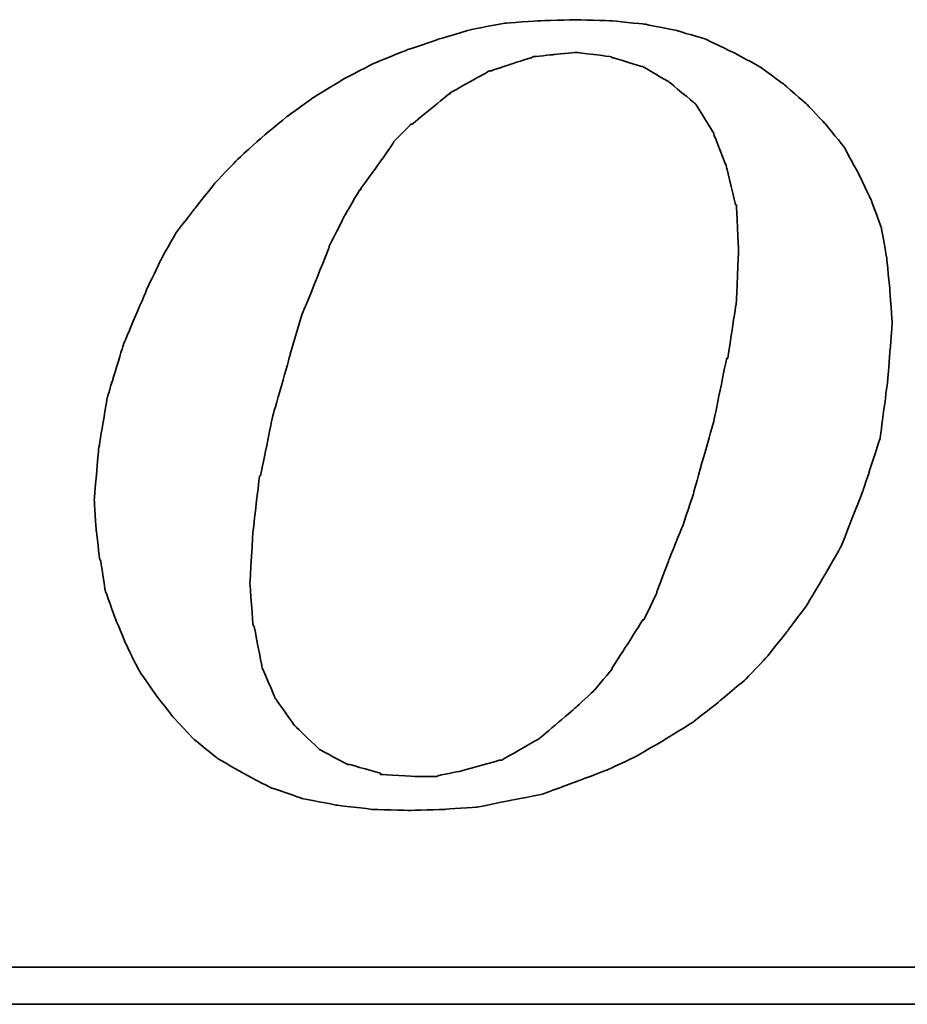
# Model space of a CAD drawing. Header units: millimetres. Extents: x -2774 to 3135, y -1571 to 860.
# Tile 31 of 256: x -2341.75 to -2336.27, y -1542.44 to -1536.36. Entities that reach past the tile are written whole.
import ezdxf

# ---------------------------------------------------------------- set-up
doc = ezdxf.new("R2010")
doc.units = ezdxf.units.MM
doc.layers.add('DIM', color=4, linetype='CONTINUOUS')
doc.layers.add('layer 1', color=7, linetype='CONTINUOUS')

# ---------------------------------------------------------------- blocks, each defined once
blk = doc.blocks.new('TBI MOTION logo(完整正式版)')
at = {"layer": 'layer 1', "color": 22, "lineweight": 35}
for points, knots in [([(-11.34375, -6.98375), (-11.34375, -6.98375), (-10.91375, -7.43875), (-10.91375, -7.43875), (-10.91375, -7.43875), (-10.91375, -7.43875), (-10.38625, -7.87125), (-10.38625, -7.87125), (-10.38625, -7.87125), (-10.38625, -7.87125), (-9.81125, -8.20375), (-9.81125, -8.20375), (-9.81125, -8.20375), (-9.81125, -8.20375), (-9.21125, -8.51875), (-9.21125, -8.51875), (-9.21125, -8.51875), (-9.21125, -8.51875), (-8.51625, -8.75875), (-8.51625, -8.75875), (-8.51625, -8.75875), (-8.51625, -8.75875), (-7.77125, -8.90375), (-7.77125, -8.90375), (-7.77125, -8.90375), (-7.77125, -8.90375), (-6.97875, -8.99875), (-6.97875, -8.99875), (-6.97875, -8.99875), (-6.97875, -8.99875), (-6.14125, -9.02375), (-6.14125, -9.02375), (-6.14125, -9.02375), (-6.14125, -9.02375), (-5.37125, -8.99875), (-5.37125, -8.99875), (-5.37125, -8.99875), (-5.37125, -8.99875), (-4.65375, -8.94875), (-4.65375, -8.94875), (-4.65375, -8.94875), (-4.65375, -8.94875), (-3.93375, -8.80625), (-3.93375, -8.80625), (-3.93375, -8.80625), (-3.93375, -8.80625), (-3.21375, -8.66375), (-3.21375, -8.66375), (-3.21375, -8.66375), (-3.21375, -8.66375), (-2.49375, -8.39875), (-2.49375, -8.39875), (-2.49375, -8.39875), (-2.49375, -8.39875), (-1.79875, -8.13375), (-1.79875, -8.13375), (-1.79875, -8.13375), (-1.79875, -8.13375), (-1.17375, -7.84375), (-1.17375, -7.84375), (-1.17375, -7.84375), (-1.17375, -7.84375), (-0.52375, -7.46375), (-0.52375, -7.46375), (-0.52375, -7.46375), (-0.52375, -7.46375), (0.10124, -7.07875), (0.10124, -7.07875), (0.10124, -7.07875), (0.10124, -7.07875), (0.67625, -6.62375), (0.67625, -6.62375), (0.67625, -6.62375), (0.67625, -6.62375), (1.24874, -6.14375), (1.24874, -6.14375), (1.24874, -6.14375), (1.24874, -6.14375), (1.72874, -5.64125), (1.72874, -5.64125), (1.72874, -5.64125), (1.72874, -5.64125), (2.18624, -5.06375), (2.18624, -5.06375), (2.18624, -5.06375), (2.18624, -5.06375), (2.61625, -4.48874), (2.61625, -4.48874), (2.61625, -4.48874), (2.61625, -4.48874), (3.00125, -3.83874), (3.00125, -3.83874), (3.00125, -3.83874), (3.00125, -3.83874), (3.36124, -3.21374), (3.36124, -3.21374), (3.36124, -3.21374), (3.36124, -3.21374), (3.84374, -1.99125), (3.84374, -1.99125), (3.84374, -1.99125), (3.84374, -1.99125), (4.22625, -0.81875), (4.22625, -0.81875), (4.22625, -0.81875), (4.22625, -0.81875), (4.39125, 0.45624), (4.39125, 0.45624), (4.39125, 0.45624), (4.39125, 0.45624), (4.48874, 1.70124), (4.48874, 1.70124), (4.48874, 1.70124), (4.48874, 1.70124), (4.43874, 2.44625), (4.43874, 2.44625), (4.43874, 2.44625), (4.43874, 2.44625), (4.36874, 3.14125), (4.36874, 3.14125), (4.36874, 3.14125), (4.36874, 3.14125), (4.25125, 3.81125), (4.25125, 3.81125), (4.25125, 3.81125), (4.25125, 3.81125), (4.03124, 4.41125), (4.03124, 4.41125), (4.03124, 4.41125), (4.03124, 4.41125), (3.74374, 5.01125), (3.74374, 5.01125), (3.74374, 5.01125), (3.74374, 5.01125), (3.43124, 5.58875), (3.43124, 5.58875), (3.43124, 5.58875), (3.43124, 5.58875), (3.02625, 6.09125), (3.02625, 6.09125), (3.02625, 6.09125), (3.02625, 6.09125), (2.59374, 6.54875), (2.59374, 6.54875), (2.59374, 6.54875), (2.59374, 6.54875), (2.09124, 6.98125), (2.09124, 6.98125), (2.09124, 6.98125), (2.09124, 6.98125), (1.56124, 7.36625), (1.56124, 7.36625), (1.56124, 7.36625), (1.56124, 7.36625), (0.98624, 7.67625), (0.98624, 7.67625), (0.98624, 7.67625), (0.98624, 7.67625), (0.38624, 7.96375), (0.38624, 7.96375), (0.38624, 7.96375), (0.38624, 7.96375), (-0.25875, 8.15625), (-0.25875, 8.15625), (-0.25875, 8.15625), (-0.25875, 8.15625), (-0.98125, 8.30125), (-0.98125, 8.30125), (-0.98125, 8.30125), (-0.98125, 8.30125), (-1.70124, 8.37125), (-1.70124, 8.37125), (-1.70124, 8.37125), (-1.70124, 8.37125), (-2.49375, 8.39624), (-2.49375, 8.39624), (-2.49375, 8.39624), (-2.49375, 8.39624), (-3.28625, 8.37125), (-3.28625, 8.37125), (-3.28625, 8.37125), (-3.28625, 8.37125), (-4.05125, 8.32125), (-4.05125, 8.32125), (-4.05125, 8.32125), (-4.05125, 8.32125), (-4.77375, 8.18125), (-4.77375, 8.18125), (-4.77375, 8.18125), (-4.77375, 8.18125), (-5.51625, 7.96375), (-5.51625, 7.96375), (-5.51625, 7.96375), (-5.51625, 7.96375), (-6.21125, 7.72625), (-6.21125, 7.72625), (-6.21125, 7.72625), (-6.21125, 7.72625), (-6.92875, 7.43625), (-6.92875, 7.43625), (-6.92875, 7.43625), (-6.92875, 7.43625), (-7.57875, 7.10125), (-7.57875, 7.10125), (-7.57875, 7.10125), (-7.57875, 7.10125), (-8.24875, 6.69125), (-8.24875, 6.69125), (-8.24875, 6.69125), (-8.24875, 6.69125), (-8.84875, 6.26125), (-8.84875, 6.26125), (-8.84875, 6.26125), (-8.84875, 6.26125), (-9.42625, 5.78125), (-9.42625, 5.78125), (-9.42625, 5.78125), (-9.42625, 5.78125), (-9.95375, 5.30125), (-9.95375, 5.30125), (-9.95375, 5.30125), (-9.95375, 5.30125), (-10.43375, 4.79624), (-10.43375, 4.79624), (-10.43375, 4.79624), (-10.43375, 4.79624), (-10.88875, 4.22125), (-10.88875, 4.22125), (-10.88875, 4.22125), (-10.88875, 4.22125), (-11.29875, 3.69375), (-11.29875, 3.69375), (-11.29875, 3.69375), (-11.29875, 3.69375), (-11.63375, 3.09125), (-11.63375, 3.09125), (-11.63375, 3.09125), (-11.63375, 3.09125), (-11.91875, 2.49625), (-11.91875, 2.49625), (-11.91875, 2.49625), (-11.91875, 2.49625), (-12.44875, 1.24625), (-12.44875, 1.24625), (-12.44875, 1.24625), (-12.44875, 1.24625), (-12.80875, 0.06874), (-12.80875, 0.06874), (-12.80875, 0.06874), (-12.80875, 0.06874), (-12.99875, -1.07875), (-12.99875, -1.07875), (-12.99875, -1.07875), (-12.99875, -1.07875), (-13.09375, -2.18375), (-13.09375, -2.18375), (-13.09375, -2.18375), (-13.09375, -2.18375), (-13.04875, -2.85375), (-13.04875, -2.85375), (-13.04875, -2.85375), (-13.04875, -2.85375), (-12.97375, -3.50375), (-12.97375, -3.50375), (-12.97375, -3.50375), (-12.97375, -3.50375), (-12.95375, -3.50375), (-12.95375, -3.50375), (-12.95375, -3.50375), (-12.95375, -3.50375), (-12.85375, -4.17375), (-12.85375, -4.17375), (-12.85375, -4.17375), (-12.85375, -4.17375), (-12.63875, -4.77624), (-12.63875, -4.77624), (-12.63875, -4.77624), (-12.63875, -4.77624), (-12.39875, -5.35125), (-12.39875, -5.35125), (-12.39875, -5.35125), (-12.39875, -5.35125), (-12.11375, -5.92875), (-12.11375, -5.92875), (-12.11375, -5.92875), (-12.11375, -5.92875), (-11.75375, -6.45375), (-11.75375, -6.45375), (-11.75375, -6.45375), (-11.75375, -6.45375), (-11.34375, -6.98375), (-11.34375, -6.98375)], [0, 0, 0, 0, 0.01369863, 0.01369863, 0.01369863, 0.01369864, 0.02739726, 0.02739726, 0.02739726, 0.02739727, 0.04109589, 0.04109589, 0.04109589, 0.0410959, 0.05479452, 0.05479452, 0.05479452, 0.05479453, 0.06849315, 0.06849315, 0.06849315, 0.06849316, 0.08219178, 0.08219178, 0.08219178, 0.08219179, 0.09589041, 0.09589041, 0.09589041, 0.09589042, 0.10958904, 0.10958904, 0.10958904, 0.10958905, 0.12328767, 0.12328767, 0.12328767, 0.12328768, 0.1369863, 0.1369863, 0.1369863, 0.13698631, 0.15068493, 0.15068493, 0.15068493, 0.15068494, 0.16438356, 0.16438356, 0.16438356, 0.16438357, 0.17808219, 0.17808219, 0.17808219, 0.1780822, 0.19178082, 0.19178082, 0.19178082, 0.19178083, 0.20547945, 0.20547945, 0.20547945, 0.20547946, 0.21917808, 0.21917808, 0.21917808, 0.21917809, 0.23287671, 0.23287671, 0.23287671, 0.23287672, 0.24657534, 0.24657534, 0.24657534, 0.24657535, 0.26027397, 0.26027397, 0.26027397, 0.26027398, 0.2739726, 0.2739726, 0.2739726, 0.27397261, 0.28767123, 0.28767123, 0.28767123, 0.28767124, 0.30136986, 0.30136986, 0.30136986, 0.30136987, 0.31506849, 0.31506849, 0.31506849, 0.3150685, 0.32876712, 0.32876712, 0.32876712, 0.32876713, 0.34246575, 0.34246575, 0.34246575, 0.34246576, 0.35616438, 0.35616438, 0.35616438, 0.35616439, 0.36986301, 0.36986301, 0.36986301, 0.36986302, 0.38356164, 0.38356164, 0.38356164, 0.38356165, 0.39726027, 0.39726027, 0.39726027, 0.39726028, 0.4109589, 0.4109589, 0.4109589, 0.41095891, 0.42465753, 0.42465753, 0.42465753, 0.42465754, 0.43835616, 0.43835616, 0.43835616, 0.43835617, 0.45205479, 0.45205479, 0.45205479, 0.4520548, 0.46575342, 0.46575342, 0.46575342, 0.46575343, 0.47945205, 0.47945205, 0.47945205, 0.47945206, 0.49315068, 0.49315068, 0.49315068, 0.49315069, 0.50684932, 0.50684932, 0.50684932, 0.50684933, 0.52054795, 0.52054795, 0.52054795, 0.52054796, 0.53424658, 0.53424658, 0.53424658, 0.53424659, 0.54794521, 0.54794521, 0.54794521, 0.54794522, 0.56164384, 0.56164384, 0.56164384, 0.56164385, 0.57534247, 0.57534247, 0.57534247, 0.57534248, 0.5890411, 0.5890411, 0.5890411, 0.58904111, 0.60273973, 0.60273973, 0.60273973, 0.60273974, 0.61643836, 0.61643836, 0.61643836, 0.61643837, 0.63013699, 0.63013699, 0.63013699, 0.630137, 0.64383562, 0.64383562, 0.64383562, 0.64383563, 0.65753425, 0.65753425, 0.65753425, 0.65753426, 0.67123288, 0.67123288, 0.67123288, 0.67123289, 0.68493151, 0.68493151, 0.68493151, 0.68493152, 0.69863014, 0.69863014, 0.69863014, 0.69863015, 0.71232877, 0.71232877, 0.71232877, 0.71232878, 0.7260274, 0.7260274, 0.7260274, 0.72602741, 0.73972603, 0.73972603, 0.73972603, 0.73972604, 0.75342466, 0.75342466, 0.75342466, 0.75342467, 0.76712329, 0.76712329, 0.76712329, 0.7671233, 0.78082192, 0.78082192, 0.78082192, 0.78082193, 0.79452055, 0.79452055, 0.79452055, 0.79452056, 0.80821918, 0.80821918, 0.80821918, 0.80821919, 0.82191781, 0.82191781, 0.82191781, 0.82191782, 0.83561644, 0.83561644, 0.83561644, 0.83561645, 0.84931507, 0.84931507, 0.84931507, 0.84931508, 0.8630137, 0.8630137, 0.8630137, 0.86301371, 0.87671233, 0.87671233, 0.87671233, 0.87671234, 0.89041096, 0.89041096, 0.89041096, 0.89041097, 0.90410959, 0.90410959, 0.90410959, 0.9041096, 0.91780822, 0.91780822, 0.91780822, 0.91780823, 0.93150685, 0.93150685, 0.93150685, 0.93150686, 0.94520548, 0.94520548, 0.94520548, 0.94520549, 0.95890411, 0.95890411, 0.95890411, 0.95890412, 0.97260274, 0.97260274, 0.97260274, 0.97260275, 0.98630137, 0.98630137, 0.98630137, 0.98630138, 1, 1, 1, 1]), ([(-8.77875, 1.03124), (-8.77875, 1.03124), (-8.51625, 1.89625), (-8.51625, 1.89625), (-8.51625, 1.89625), (-8.51625, 1.89625), (-8.20375, 2.66375), (-8.20375, 2.66375), (-8.20375, 2.66375), (-8.20375, 2.66375), (-7.91625, 3.38125), (-7.91625, 3.38125), (-7.91625, 3.38125), (-7.91625, 3.38125), (-7.91625, 3.40624), (-7.91625, 3.40624), (-7.91625, 3.40624), (-7.91625, 3.40624), (-7.57875, 4.07624), (-7.57875, 4.07624), (-7.57875, 4.07624), (-7.57875, 4.07624), (-7.24375, 4.65125), (-7.24375, 4.65125), (-7.24375, 4.65125), (-7.24375, 4.65125), (-7.21875, 4.65125), (-7.21875, 4.65125), (-7.21875, 4.65125), (-7.21875, 4.65125), (-7.21875, 4.67624), (-7.21875, 4.67624), (-7.21875, 4.67624), (-7.21875, 4.67624), (-6.83625, 5.20375), (-6.83625, 5.20375), (-6.83625, 5.20375), (-6.83625, 5.20375), (-6.49875, 5.68625), (-6.49875, 5.68625), (-6.49875, 5.68625), (-6.49875, 5.68625), (-6.49875, 5.70625), (-6.49875, 5.70625), (-6.49875, 5.70625), (-6.49875, 5.70625), (-6.11625, 6.09125), (-6.11625, 6.09125), (-6.11625, 6.09125), (-6.11625, 6.09125), (-6.09125, 6.09125), (-6.09125, 6.09125), (-6.09125, 6.09125), (-6.09125, 6.09125), (-5.27375, 6.76625), (-5.27375, 6.76625), (-5.27375, 6.76625), (-5.27375, 6.76625), (-5.24875, 6.76625), (-5.24875, 6.76625), (-5.24875, 6.76625), (-5.24875, 6.76625), (-5.24875, 6.78625), (-5.24875, 6.78625), (-5.24875, 6.78625), (-5.24875, 6.78625), (-4.38875, 7.26624), (-4.38875, 7.26624), (-4.38875, 7.26624), (-4.38875, 7.26624), (-4.36125, 7.26624), (-4.36125, 7.26624), (-4.36125, 7.26624), (-4.36125, 7.26624), (-3.93375, 7.41125), (-3.93375, 7.41125), (-3.93375, 7.41125), (-3.93375, 7.41125), (-3.47375, 7.55625), (-3.47375, 7.55625), (-3.47375, 7.55625), (-3.47375, 7.55625), (-3.45375, 7.55625), (-3.45375, 7.55625), (-3.45375, 7.55625), (-3.45375, 7.55625), (-3.42875, 7.58124), (-3.42875, 7.58124), (-3.42875, 7.58124), (-3.42875, 7.58124), (-2.97375, 7.62625), (-2.97375, 7.62625), (-2.97375, 7.62625), (-2.97375, 7.62625), (-2.49375, 7.67625), (-2.49375, 7.67625), (-2.49375, 7.67625), (-2.49375, 7.67625), (-2.46875, 7.67625), (-2.46875, 7.67625), (-2.46875, 7.67625), (-2.46875, 7.67625), (-1.70124, 7.58124), (-1.70124, 7.58124), (-1.70124, 7.58124), (-1.70124, 7.58124), (-1.67875, 7.55625), (-1.67875, 7.55625), (-1.67875, 7.55625), (-1.67875, 7.55625), (-1.65375, 7.55625), (-1.65375, 7.55625), (-1.65375, 7.55625), (-1.65375, 7.55625), (-1.03125, 7.36625), (-1.03125, 7.36625), (-1.03125, 7.36625), (-1.03125, 7.36625), (-1.00625, 7.36625), (-1.00625, 7.36625), (-1.00625, 7.36625), (-1.00625, 7.36625), (-0.43124, 7.02624), (-0.43124, 7.02624), (-0.43124, 7.02624), (-0.43124, 7.02624), (-0.40625, 7.00624), (-0.40625, 7.00624), (-0.40625, 7.00624), (-0.40625, 7.00624), (0.12124, 6.57124), (0.12124, 6.57124), (0.12124, 6.57124), (0.12124, 6.57124), (0.14624, 6.54875), (0.14624, 6.54875), (0.14624, 6.54875), (0.14624, 6.54875), (0.17124, 6.52375), (0.17124, 6.52375), (0.17124, 6.52375), (0.17124, 6.52375), (0.55625, 5.89875), (0.55625, 5.89875), (0.55625, 5.89875), (0.55625, 5.89875), (0.55625, 5.87625), (0.55625, 5.87625), (0.55625, 5.87625), (0.55625, 5.87625), (0.84124, 5.15625), (0.84124, 5.15625), (0.84124, 5.15625), (0.84124, 5.15625), (0.84124, 5.13125), (0.84124, 5.13125), (0.84124, 5.13125), (0.84124, 5.13125), (1.03624, 4.31875), (1.03624, 4.31875), (1.03624, 4.31875), (1.03624, 4.31875), (1.05624, 4.31875), (1.05624, 4.31875), (1.05624, 4.31875), (1.05624, 4.31875), (1.05624, 4.29125), (1.05624, 4.29125), (1.05624, 4.29125), (1.05624, 4.29125), (1.10625, 3.33125), (1.10625, 3.33125), (1.10625, 3.33125), (1.10625, 3.33125), (1.10625, 3.30875), (1.10625, 3.30875), (1.10625, 3.30875), (1.10625, 3.30875), (1.05624, 2.20624), (1.05624, 2.20624), (1.05624, 2.20624), (1.05624, 2.20624), (1.05624, 2.18124), (1.05624, 2.18124), (1.05624, 2.18124), (1.05624, 2.18124), (0.86624, 0.93624), (0.86624, 0.93624), (0.86624, 0.93624), (0.86624, 0.93624), (0.84124, 0.93624), (0.84124, 0.93624), (0.84124, 0.93624), (0.84124, 0.93624), (0.55625, -0.45874), (0.55625, -0.45874), (0.55625, -0.45874), (0.55625, -0.45874), (0.12124, -1.99125), (0.12124, -1.99125), (0.12124, -1.99125), (0.12124, -1.99125), (0.12124, -2.01874), (0.12124, -2.01874), (0.12124, -2.01874), (0.12124, -2.01874), (-0.13874, -2.78375), (-0.13874, -2.78375), (-0.13874, -2.78375), (-0.13874, -2.78375), (-0.43124, -3.50375), (-0.43124, -3.50375), (-0.43124, -3.50375), (-0.43124, -3.50375), (-0.69375, -4.19875), (-0.69375, -4.19875), (-0.69375, -4.19875), (-0.69375, -4.19875), (-0.69375, -4.22375), (-0.69375, -4.22375), (-0.69375, -4.22375), (-0.69375, -4.22375), (-0.98125, -4.82374), (-0.98125, -4.82374), (-0.98125, -4.82374), (-0.98125, -4.82374), (-1.00625, -4.82374), (-1.00625, -4.82374), (-1.00625, -4.82374), (-1.00625, -4.82374), (-1.33875, -5.35125), (-1.33875, -5.35125), (-1.33875, -5.35125), (-1.33875, -5.35125), (-1.67875, -5.87875), (-1.67875, -5.87875), (-1.67875, -5.87875), (-1.67875, -5.87875), (-1.67875, -5.90375), (-1.67875, -5.90375), (-1.67875, -5.90375), (-1.67875, -5.90375), (-2.05875, -6.35875), (-2.05875, -6.35875), (-2.05875, -6.35875), (-2.05875, -6.35875), (-2.08375, -6.38375), (-2.08375, -6.38375), (-2.08375, -6.38375), (-2.08375, -6.38375), (-2.46875, -6.74375), (-2.46875, -6.74375), (-2.46875, -6.74375), (-2.46875, -6.74375), (-3.25875, -7.41625), (-3.25875, -7.41625), (-3.25875, -7.41625), (-3.25875, -7.41625), (-3.28625, -7.43875), (-3.28625, -7.43875), (-3.28625, -7.43875), (-3.28625, -7.43875), (-4.12375, -7.91875), (-4.12375, -7.91875), (-4.12375, -7.91875), (-4.12375, -7.91875), (-4.14875, -7.91875), (-4.14875, -7.91875), (-4.14875, -7.91875), (-4.14875, -7.91875), (-4.17125, -7.91875), (-4.17125, -7.91875), (-4.17125, -7.91875), (-4.17125, -7.91875), (-5.03375, -8.15875), (-5.03375, -8.15875), (-5.03375, -8.15875), (-5.03375, -8.15875), (-5.51625, -8.25625), (-5.51625, -8.25625), (-5.51625, -8.25625), (-5.51625, -8.25625), (-5.54125, -8.27875), (-5.54125, -8.27875), (-5.54125, -8.27875), (-5.54125, -8.27875), (-5.56375, -8.27875), (-5.56375, -8.27875), (-5.56375, -8.27875), (-5.56375, -8.27875), (-5.99625, -8.27875), (-5.99625, -8.27875), (-5.99625, -8.27875), (-5.99625, -8.27875), (-6.76375, -8.23125), (-6.76375, -8.23125), (-6.76375, -8.23125), (-6.76375, -8.23125), (-6.78875, -8.23125), (-6.78875, -8.23125), (-6.78875, -8.23125), (-6.78875, -8.23125), (-6.78875, -8.20375), (-6.78875, -8.20375), (-6.78875, -8.20375), (-6.78875, -8.20375), (-7.45875, -8.01375), (-7.45875, -8.01375), (-7.45875, -8.01375), (-7.45875, -8.01375), (-7.48375, -8.01375), (-7.48375, -8.01375), (-7.48375, -8.01375), (-7.48375, -8.01375), (-7.50875, -8.01375), (-7.50875, -8.01375), (-7.50875, -8.01375), (-7.50875, -8.01375), (-8.13125, -7.67875), (-8.13125, -7.67875), (-8.13125, -7.67875), (-8.13125, -7.67875), (-8.15625, -7.65375), (-8.15625, -7.65375), (-8.15625, -7.65375), (-8.15625, -7.65375), (-8.65875, -7.17375), (-8.65875, -7.17375), (-8.65875, -7.17375), (-8.65875, -7.17375), (-8.68375, -7.14875), (-8.68375, -7.14875), (-8.68375, -7.14875), (-8.68375, -7.14875), (-9.08875, -6.57375), (-9.08875, -6.57375), (-9.08875, -6.57375), (-9.08875, -6.57375), (-9.11375, -6.54875), (-9.11375, -6.54875), (-9.11375, -6.54875), (-9.11375, -6.54875), (-9.11375, -6.52875), (-9.11375, -6.52875), (-9.11375, -6.52875), (-9.11375, -6.52875), (-9.40375, -5.85375), (-9.40375, -5.85375), (-9.40375, -5.85375), (-9.40375, -5.85375), (-9.40375, -5.82875), (-9.40375, -5.82875), (-9.40375, -5.82875), (-9.40375, -5.82875), (-9.56875, -4.96875), (-9.56875, -4.96875), (-9.56875, -4.96875), (-9.56875, -4.96875), (-9.59375, -4.94375), (-9.59375, -4.94375), (-9.59375, -4.94375), (-9.59375, -4.94375), (-9.66375, -4.03375), (-9.66375, -4.03375), (-9.66375, -4.03375), (-9.66375, -4.03375), (-9.66375, -4.00875), (-9.66375, -4.00875), (-9.66375, -4.00875), (-9.66375, -4.00875), (-9.59375, -2.85375), (-9.59375, -2.85375), (-9.59375, -2.85375), (-9.59375, -2.85375), (-9.45125, -1.65875), (-9.45125, -1.65875), (-9.45125, -1.65875), (-9.45125, -1.65875), (-9.42625, -1.63375), (-9.42625, -1.63375), (-9.42625, -1.63375), (-9.42625, -1.63375), (-9.16125, -0.33875), (-9.16125, -0.33875), (-9.16125, -0.33875), (-9.16125, -0.33875), (-8.77875, 1.00624), (-8.77875, 1.00624), (-8.77875, 1.00624), (-8.77875, 1.00624), (-8.77875, 1.03124), (-8.77875, 1.03124)], [0, 0, 0, 0, 0.01020408, 0.01020408, 0.01020408, 0.01020409, 0.02040816, 0.02040816, 0.02040816, 0.02040817, 0.03061224, 0.03061224, 0.03061224, 0.03061225, 0.04081633, 0.04081633, 0.04081633, 0.04081634, 0.05102041, 0.05102041, 0.05102041, 0.05102042, 0.06122449, 0.06122449, 0.06122449, 0.0612245, 0.07142857, 0.07142857, 0.07142857, 0.07142858, 0.08163265, 0.08163265, 0.08163265, 0.08163266, 0.09183673, 0.09183673, 0.09183673, 0.09183674, 0.10204082, 0.10204082, 0.10204082, 0.10204083, 0.1122449, 0.1122449, 0.1122449, 0.11224491, 0.12244898, 0.12244898, 0.12244898, 0.12244899, 0.13265306, 0.13265306, 0.13265306, 0.13265307, 0.14285714, 0.14285714, 0.14285714, 0.14285715, 0.15306122, 0.15306122, 0.15306122, 0.15306123, 0.16326531, 0.16326531, 0.16326531, 0.16326532, 0.17346939, 0.17346939, 0.17346939, 0.1734694, 0.18367347, 0.18367347, 0.18367347, 0.18367348, 0.19387755, 0.19387755, 0.19387755, 0.19387756, 0.20408163, 0.20408163, 0.20408163, 0.20408164, 0.21428571, 0.21428571, 0.21428571, 0.21428572, 0.2244898, 0.2244898, 0.2244898, 0.22448981, 0.23469388, 0.23469388, 0.23469388, 0.23469389, 0.24489796, 0.24489796, 0.24489796, 0.24489797, 0.25510204, 0.25510204, 0.25510204, 0.25510205, 0.26530612, 0.26530612, 0.26530612, 0.26530613, 0.2755102, 0.2755102, 0.2755102, 0.27551021, 0.28571429, 0.28571429, 0.28571429, 0.2857143, 0.29591837, 0.29591837, 0.29591837, 0.29591838, 0.30612245, 0.30612245, 0.30612245, 0.30612246, 0.31632653, 0.31632653, 0.31632653, 0.31632654, 0.32653061, 0.32653061, 0.32653061, 0.32653062, 0.33673469, 0.33673469, 0.33673469, 0.3367347, 0.34693878, 0.34693878, 0.34693878, 0.34693879, 0.35714286, 0.35714286, 0.35714286, 0.35714287, 0.36734694, 0.36734694, 0.36734694, 0.36734695, 0.37755102, 0.37755102, 0.37755102, 0.37755103, 0.3877551, 0.3877551, 0.3877551, 0.38775511, 0.39795918, 0.39795918, 0.39795918, 0.39795919, 0.40816327, 0.40816327, 0.40816327, 0.40816328, 0.41836735, 0.41836735, 0.41836735, 0.41836736, 0.42857143, 0.42857143, 0.42857143, 0.42857144, 0.43877551, 0.43877551, 0.43877551, 0.43877552, 0.44897959, 0.44897959, 0.44897959, 0.4489796, 0.45918367, 0.45918367, 0.45918367, 0.45918368, 0.46938776, 0.46938776, 0.46938776, 0.46938777, 0.47959184, 0.47959184, 0.47959184, 0.47959185, 0.48979592, 0.48979592, 0.48979592, 0.48979593, 0.5, 0.5, 0.5, 0.50000001, 0.51020408, 0.51020408, 0.51020408, 0.51020409, 0.52040816, 0.52040816, 0.52040816, 0.52040817, 0.53061224, 0.53061224, 0.53061224, 0.53061225, 0.54081633, 0.54081633, 0.54081633, 0.54081634, 0.55102041, 0.55102041, 0.55102041, 0.55102042, 0.56122449, 0.56122449, 0.56122449, 0.5612245, 0.57142857, 0.57142857, 0.57142857, 0.57142858, 0.58163265, 0.58163265, 0.58163265, 0.58163266, 0.59183673, 0.59183673, 0.59183673, 0.59183674, 0.60204082, 0.60204082, 0.60204082, 0.60204083, 0.6122449, 0.6122449, 0.6122449, 0.61224491, 0.62244898, 0.62244898, 0.62244898, 0.62244899, 0.63265306, 0.63265306, 0.63265306, 0.63265307, 0.64285714, 0.64285714, 0.64285714, 0.64285715, 0.65306122, 0.65306122, 0.65306122, 0.65306123, 0.66326531, 0.66326531, 0.66326531, 0.66326532, 0.67346939, 0.67346939, 0.67346939, 0.6734694, 0.68367347, 0.68367347, 0.68367347, 0.68367348, 0.69387755, 0.69387755, 0.69387755, 0.69387756, 0.70408163, 0.70408163, 0.70408163, 0.70408164, 0.71428571, 0.71428571, 0.71428571, 0.71428572, 0.7244898, 0.7244898, 0.7244898, 0.72448981, 0.73469388, 0.73469388, 0.73469388, 0.73469389, 0.74489796, 0.74489796, 0.74489796, 0.74489797, 0.75510204, 0.75510204, 0.75510204, 0.75510205, 0.76530612, 0.76530612, 0.76530612, 0.76530613, 0.7755102, 0.7755102, 0.7755102, 0.77551021, 0.78571429, 0.78571429, 0.78571429, 0.7857143, 0.79591837, 0.79591837, 0.79591837, 0.79591838, 0.80612245, 0.80612245, 0.80612245, 0.80612246, 0.81632653, 0.81632653, 0.81632653, 0.81632654, 0.82653061, 0.82653061, 0.82653061, 0.82653062, 0.83673469, 0.83673469, 0.83673469, 0.8367347, 0.84693878, 0.84693878, 0.84693878, 0.84693879, 0.85714286, 0.85714286, 0.85714286, 0.85714287, 0.86734694, 0.86734694, 0.86734694, 0.86734695, 0.87755102, 0.87755102, 0.87755102, 0.87755103, 0.8877551, 0.8877551, 0.8877551, 0.88775511, 0.89795918, 0.89795918, 0.89795918, 0.89795919, 0.90816327, 0.90816327, 0.90816327, 0.90816328, 0.91836735, 0.91836735, 0.91836735, 0.91836736, 0.92857143, 0.92857143, 0.92857143, 0.92857144, 0.93877551, 0.93877551, 0.93877551, 0.93877552, 0.94897959, 0.94897959, 0.94897959, 0.9489796, 0.95918367, 0.95918367, 0.95918367, 0.95918368, 0.96938776, 0.96938776, 0.96938776, 0.96938777, 0.97959184, 0.97959184, 0.97959184, 0.97959185, 0.98979592, 0.98979592, 0.98979592, 0.98979593, 1, 1, 1, 1]), ([(75.90875, -9.47875), (75.90875, -9.47875), (75.90875, -12.28625), (75.90875, -12.28625), (75.90875, -12.28625), (75.90875, -12.28625), (75.90875, -12.47875), (75.90875, -12.47875), (75.90875, -12.47875), (75.90875, -12.47875), (75.71625, -12.47875), (75.71625, -12.47875), (75.71625, -12.47875), (75.71625, -12.47875), (-88.32875, -12.47875), (-88.32875, -12.47875), (-88.32875, -12.47875), (-88.32875, -12.47875), (-88.32875, -13.29375), (-88.32875, -13.29375), (-88.32875, -13.29375), (-88.32875, -13.29375), (82.89125, -13.29375), (82.89125, -13.29375), (82.89125, -13.29375), (82.89125, -13.29375), (75.90875, -9.47875), (75.90875, -9.47875)], [0, 0, 0, 0, 0.14285714, 0.14285714, 0.14285714, 0.14285715, 0.28571429, 0.28571429, 0.28571429, 0.2857143, 0.42857143, 0.42857143, 0.42857143, 0.42857144, 0.57142857, 0.57142857, 0.57142857, 0.57142858, 0.71428571, 0.71428571, 0.71428571, 0.71428572, 0.85714286, 0.85714286, 0.85714286, 0.85714287, 1, 1, 1, 1])]:
    blk.add_open_spline(points, degree=3, knots=knots, dxfattribs=at)

msp = doc.modelspace()

# ---------------------------------------------------------------- block references
at = {"layer": 'DIM', "color": 7, "xscale": 0.2802190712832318, "yscale": 0.2802190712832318, "zscale": 0.2802190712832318}
msp.add_blockref('TBI MOTION logo(完整正式版)', (-2337.6206, -1538.714), dxfattribs=at)

doc.saveas('drawing.dxf')
